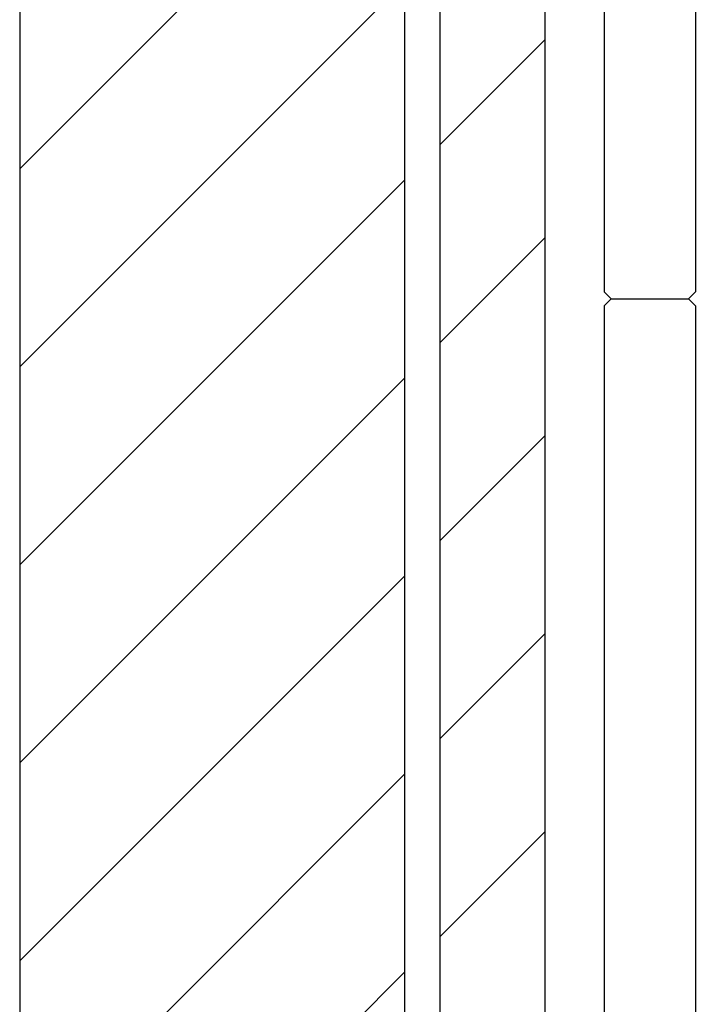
# Model space of a CAD drawing. Extents: x -1809 to 6113, y -4129 to 1471.
# Tile 14 of 197: x 71 to 81, y -2794 to -2780. Entities that reach past the tile are written whole.
import ezdxf

# ---------------------------------------------------------------- set-up
doc = ezdxf.new("R2010")
doc.units = 0
doc.layers.get('0').update_dxf_attribs({"linetype": 'CONTINUOUS'})
doc.layers.add('1', color=7, linetype='CONTINUOUS')
pattern_1 = [(45, (-1117.57, -6268.1354), (-1.4142136, 1.4142136), [])]

# ---------------------------------------------------------------- blocks, each defined once
blk = doc.blocks.new('Z-STACK', base_point=(-660.966, -2918.356))
at = {"linetype": 'CONTINUOUS'}
h = blk.add_hatch(dxfattribs=at)
h.set_pattern_fill('USER', color=1, scale=2, angle=45, pattern_type=0)
h.set_pattern_definition(pattern_1)
h.paths.add_polyline_path([(74.397, -2775.143), (74.555, -2775.143), (74.594, -2775.143), (74.781, -2775.143), (75.982, -2775.143), (77.147, -2775.143), (77.397, -2775.143), (77.397, -2817.243), (78.897, -2817.243), (78.897, -2771.343), (75.897, -2771.343), (75.397, -2771.343), (75.397, -2769.343), (74.567, -2769.343), (74.397, -2769.343)])
h = blk.add_hatch(dxfattribs=at)
h.set_pattern_fill('USER', color=113, scale=2, angle=45, pattern_type=0)
h.set_pattern_definition(pattern_1)
h.paths.add_polyline_path([(71.397, -2779.143), (71.397, -2801.643), (71.897, -2802.143), (72.5, -2802.143), (72.825, -2802.143), (72.92, -2802.143), (72.937, -2802.143), (73.397, -2802.143), (73.397, -2807.643), (73.897, -2808.143), (76.397, -2808.143), (76.897, -2807.643), (76.897, -2776.443), (76.597, -2776.143), (76.593, -2776.143), (74.397, -2776.143)])
at = {"color": 2, "linetype": 'CONTINUOUS'}
for p, q in [((79.747, -2770.543), (79.747, -2784.243)), ((81.047, -2770.543), (81.047, -2784.243)), ((79.747, -2784.243), (79.847, -2784.343)), ((79.747, -2784.443), (79.847, -2784.343)), ((81.047, -2784.243), (80.947, -2784.343)), ((81.047, -2784.443), (80.947, -2784.343)), ((79.747, -2784.443), (79.747, -2802.743)), ((81.047, -2784.443), (81.047, -2802.743))]:
    blk.add_line(p, q, dxfattribs=at)
at = {"color": 7, "linetype": 'CONTINUOUS'}
for p, q in [((78.897, -2771.343), (78.897, -2817.243)), ((77.397, -2775.143), (77.397, -2817.243))]:
    blk.add_line(p, q, dxfattribs=at)
at = {"color": 113, "linetype": 'CONTINUOUS'}
for p, q in [((76.897, -2807.643), (76.897, -2776.443)), ((71.397, -2779.143), (71.397, -2801.643))]:
    blk.add_line(p, q, dxfattribs=at)
at = {"layer": '1', "color": 2, "linetype": 'CONTINUOUS'}
blk.add_line((79.847, -2784.343), (80.947, -2784.343), dxfattribs=at)

msp = doc.modelspace()

# ---------------------------------------------------------------- block references
at = {"layer": '1'}
msp.add_blockref('Z-STACK', (-660.966, -2918.356), dxfattribs=at)

doc.saveas('drawing.dxf')
